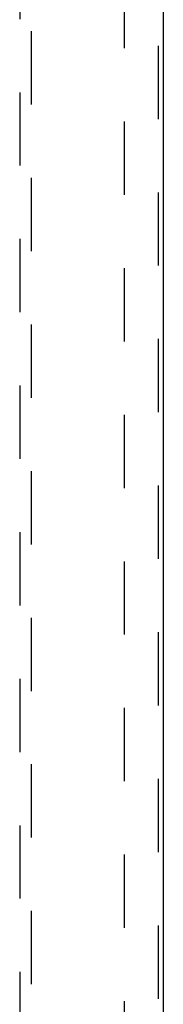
# Model space of a CAD drawing. Header units: inches. Extents: x 0 to 278, y 0 to 180.
# Tile 54 of 67: x 91.64 to 94.64, y 95.84 to 116.4. Entities that reach past the tile are written whole.
import ezdxf

# ---------------------------------------------------------------- set-up
doc = ezdxf.new("R2010")
doc.units = ezdxf.units.IN
doc.header["$LTSCALE"] = 15.310625
doc.header["$MEASUREMENT"] = 0
doc.linetypes.add('HIDDEN', pattern=[0.2, 0.1, -0.1])
doc.layers.add('DEFAULT_2', color=8, linetype='HIDDEN')
doc.layers.add('LEFTHAND_DOOR_ASSEMBLY', color=7, linetype='CONTINUOUS')

msp = doc.modelspace()

# ---------------------------------------------------------------- linework, layer by layer
at = {"layer": 'DEFAULT_2', "color": 8, "linetype": 'HIDDEN'}
msp.add_line((93.827, 51.501), (93.827, 130.543), dxfattribs=at)
at = {"layer": 'LEFTHAND_DOOR_ASSEMBLY', "color": 8, "linetype": 'HIDDEN'}
for p, q in [((94.535, 131.168), (94.535, 50.876)), ((91.639, 130.195), (91.639, 93.193)), ((91.889, 93.193), (91.889, 130.195))]:
    msp.add_line(p, q, dxfattribs=at)
at = {"layer": 'LEFTHAND_DOOR_ASSEMBLY', "color": 3, "linetype": 'Continuous'}
msp.add_line((94.639, 131.168), (94.639, 50.876), dxfattribs=at)

doc.saveas('drawing.dxf')
